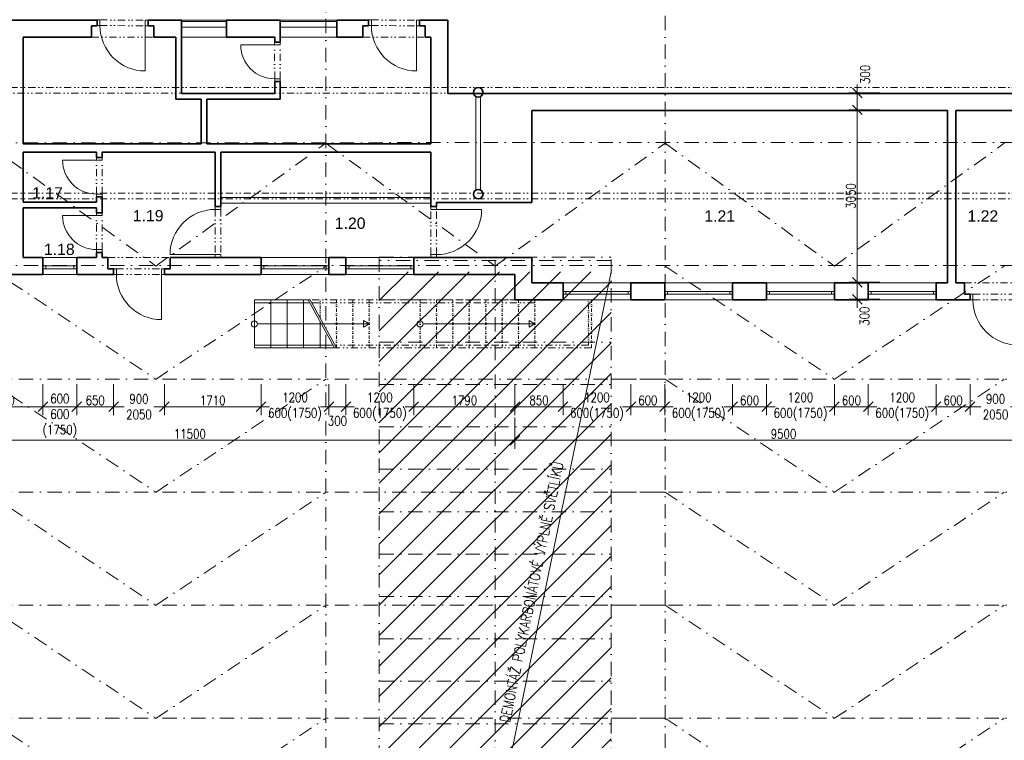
# Model space of a CAD drawing. Header units: millimetres. Extents: x -485339 to 286898, y -1189934 to 1602269.
# Tile 180 of 230: x -67295 to -49880, y -602826 to -590078. Entities that reach past the tile are written whole.
import ezdxf

# ---------------------------------------------------------------- set-up
doc = ezdxf.new("R2010")
doc.units = ezdxf.units.MM
doc.header["$LTSCALE"] = 10
for name, pattern in [('DASHDOT', [25.4, 12.7, -6.35, 0, -6.35]), ('DASHED', [19.05, 12.7, -6.35]), ('DĚLICÍ2', [15.875, 6.35, -3.175, 0, -3.175, 0, -3.175]), ('ČÁRKOVANÁ2', [9.525, 6.35, -3.175])]:
    doc.linetypes.add(name, pattern=pattern)
doc.layers.get('Defpoints').update_dxf_attribs({"lineweight": 0})
for name, color, linetype, lineweight, true_color in [('BOUR_ČÁRY_OBRYS', 7, 'Continuous', 35, 0x4ccd32), ('BOUR_ŠRAFY', 7, 'Continuous', 18, 0x4ccd32), ('BOURÁNÍ_POPIS', 7, 'Continuous', 18, 0x4ccd32)]:
    doc.layers.add(name, color=color, linetype=linetype, lineweight=lineweight, true_color=true_color)
for name, color, linetype, lineweight in [('St__otvory_dveře', 40, 'Continuous', 18), ('St_kóty', 132, 'Continuous', 18), ('St_otvory_okna', 40, 'Continuous', 18), ('St_plocha_místnosti', 250, 'Continuous', 18), ('St_sloupy_konstrukce haly', 5, 'Continuous', 35), ('St_čáry_nad', 250, 'DĚLICÍ2', 18), ('St_čáry_obrys', 5, 'Continuous', 35), ('St_čáry_osy', 250, 'DASHDOT', 18), ('St_čáry_plné', 250, 'Continuous', 18), ('St_čáry_pod', 250, 'ČÁRKOVANÁ2', 18)]:
    doc.layers.add(name, color=color, linetype=linetype, lineweight=lineweight)
doc.styles.add('Andy', font='arial.ttf')
doc.styles.get("Standard").update_dxf_attribs({"font": 'simplex.shx', "width": 0.8})
doc.linetypes.add('ZIGZAG', pattern='A,0.00254,-5.08,[131,ltypeshp.shx,S=5.08,R=0,X=-5.08,Y=0],-10.16,[131,ltypeshp.shx,S=5.08,R=180,X=5.08,Y=0],-5.08', length=20.32254)
doc.dimstyles.new('stavebníM100', dxfattribs={"dimtxt": 165, "dimasz": 170, "dimexe": 150, "dimexo": 100, "dimgap": 30, "dimtad": 1, "dimdec": 0, "dimtxsty": 'Standard', "dimblk": 'OBLIQUE', "dimcen": -2.5, "dimdle": 150, "dimclrd": 256, "dimclre": 256, "dimclrt": 256, "dimadec": 4, "dimazin": 0, "dimtfac": 1, "dimtdec": 0, "dimtmove": 2, "dimatfit": 3, "dimldrblk": 'OBLIQUE', "dimfxl": 400, "dimfxlon": 1, "dimlwd": -1, "dimlwe": -1, "dimarcsym": 0})

# ---------------------------------------------------------------- blocks, each defined once
blk = doc.blocks.new('*U3708')
at = {"layer": 'St_čáry_osy', "ltscale": 2}
blk.add_lwpolyline([(-3000, -1000), (-4, 1000), (3000, -1000)], dxfattribs=at)
blk = doc.blocks.new('*U3707')
at = {"layer": 'St_čáry_osy', "ltscale": 2}
for p in [(60000, 8000), (72000, 8000), (60000, 6000), (72000, 6000), (60000, 4000), (72000, 4000), (60000, 2000), (72000, 2000), (60000, 0), (72000, 0)]:
    blk.add_blockref('*U3708', p, dxfattribs=at)
blk = doc.blocks.new('*U3709')
at = {"layer": 'St_čáry_osy', "ltscale": 2}
for points in [[(-3950, 8000), (9058, 8000)], [(-3950, 6000), (9058, 6000)], [(-3950, 4000), (9058, 4000)], [(-3950, 2000), (9058, 2000)]]:
    blk.add_lwpolyline(points, dxfattribs=at)
blk = doc.blocks.new('*U3710')
at = {"layer": 'St_čáry_osy', "ltscale": 2}
for p in [(60000, 0), (72000, 0)]:
    blk.add_blockref('*U3709', p, dxfattribs=at)
blk = doc.blocks.new('G$C7F8F446A')
at = {"layer": 'St_čáry_plné', "color": 0, "linetype": 'ByBlock', "ltscale": 2}
for p, q in [((20055, 4100), (-55, 4100)), ((-55, 0), (20055, 0))]:
    blk.add_line(p, q, dxfattribs=at)
for points in [[(11805, 4100), (11805, 0)], [(12555, 4100), (12555, 0)], [(13305, 4100), (13305, 0)], [(14055, 4100), (14055, 0)], [(14805, 4100), (14805, 0)], [(15555, 4100), (15555, 0)], [(16305, 4100), (16305, 0)], [(17055, 4100), (17055, 0)], [(17805, 4100), (17805, 0)], [(18555, 4100), (18555, 0)], [(19305, 4100), (19305, 0)], [(20055, 4100), (20055, 0)], [(-55, 2050), (20000, 2050)]]:
    blk.add_lwpolyline(points, dxfattribs=at)
at = {"layer": 'St_čáry_pod', "color": 0, "linetype": 'ByBlock', "ltscale": 2}
blk.add_line((20000, 0), (20000, 4100), dxfattribs=at)
blk = doc.blocks.new('G$C3969F823')
at = {"layer": 'St__otvory_dveře', "ltscale": 2}
for points in [[(-100, -50), (-100, 0), (0, 0), (0, -50)], [(-101, -700), (-101, -650), (-1, -650), (-1, -700)]]:
    blk.add_lwpolyline(points, close=True, dxfattribs=at)
at = {"layer": 'St__otvory_dveře', "linetype": 'DĚLICÍ2', "ltscale": 2}
for points in [[(-100, -50), (-101, -650)], [(0, -50), (-1, -650)]]:
    blk.add_lwpolyline(points, dxfattribs=at)
at = {"layer": 'St__otvory_dveře', "color": 0, "ltscale": 2}
blk.add_lwpolyline([(-101, -650), (-701, -650)], dxfattribs=at)
blk.add_arc((-101, -650), 600, 90, 180, dxfattribs=at)
blk = doc.blocks.new('G$CC1796412')
at = {"layer": 'St__otvory_dveře', "color": 0, "ltscale": 2}
blk.add_lwpolyline([(850, 1), (850, 801)], dxfattribs=at)
at = {"layer": 'St__otvory_dveře', "ltscale": 2}
for points in [[(50, 0), (0, 0), (0, -100), (50, -100)], [(900, 1), (850, 1), (850, -99), (900, -99)]]:
    blk.add_lwpolyline(points, close=True, dxfattribs=at)
at = {"layer": 'St__otvory_dveře', "linetype": 'DĚLICÍ2', "ltscale": 2}
for points in [[(50, 0), (850, 1)], [(50, -100), (850, -99)]]:
    blk.add_lwpolyline(points, dxfattribs=at)
at = {"layer": 'St__otvory_dveře', "color": 0, "ltscale": 2}
blk.add_arc((850, 1), 800, 90, 180, dxfattribs=at)
blk = doc.blocks.new('G$CC101BA37')
at = {"layer": 'St_otvory_okna', "ltscale": 2}
for points in [[(600, 50), (0, 50), (0, 0), (600, 0)], [(0, 50), (50, 50), (50, 0), (0, 0)], [(600, 50), (550, 50), (550, 0), (600, 0)]]:
    blk.add_lwpolyline(points, close=True, dxfattribs=at)
blk = doc.blocks.new('G$C09EC9A76')
at = {"layer": 'St_otvory_okna', "ltscale": 2}
for points in [[(1200, 50), (0, 50), (0, 0), (1200, 0)], [(0, 50), (50, 50), (50, 0), (0, 0)], [(1200, 50), (1150, 50), (1150, 0), (1200, 0)]]:
    blk.add_lwpolyline(points, close=True, dxfattribs=at)
blk = doc.blocks.new('G$CB69B1554')
at = {"layer": 'St_otvory_okna', "ltscale": 2}
for points in [[(58530, -25), (59330, -25)], [(58530, -125), (59330, -125)], [(60280, -25), (61280, -25)], [(60280, -125), (61280, -125)]]:
    blk.add_lwpolyline(points, dxfattribs=at)
at = {"layer": 'St_čáry_nad', "ltscale": 2}
for points in [[(56940, -300), (58040, -300)], [(61740, -300), (62840, -300)], [(57230, -4200), (58330, -4200)], [(72380, -4650), (73480, -4650)], [(64782, -4950), (60805, -4950)], [(64782, -5000), (60833, -5000)], [(65732, -5750), (61245, -5750)], [(65782, -5800), (61272, -5800)]]:
    blk.add_lwpolyline(points, dxfattribs=at)
at = {"layer": 'St_čáry_nad'}
for points in [[(60982, -5272), (60982, -4950)], [(61272, -5800), (61272, -4950)], [(61562, -5800), (61562, -4950)], [(61852, -5800), (61852, -4950)], [(62752, -5800), (62752, -4950)], [(63042, -5800), (63042, -4950)], [(63332, -5800), (63332, -4950)], [(63622, -5800), (63622, -4950)], [(63912, -5800), (63912, -4950)], [(64202, -5800), (64202, -4950)], [(64492, -5800), (64492, -4950)], [(64782, -5800), (64782, -4950)], [(65732, -5750), (65732, -4950)], [(65782, -5800), (65782, -4950)]]:
    blk.add_lwpolyline(points, dxfattribs=at)
at = {"layer": 'St_čáry_obrys', "ltscale": 2}
for points in [[(57040, 0), (52930, 0)], [(57040, -102), (57040, 0)], [(58530, 0), (57940, 0)], [(57940, -100), (57940, 0)], [(58530, -1300), (58530, 0)], [(60280, 0), (59330, 0)], [(59330, -300), (59330, 0)], [(60280, -390), (60280, 0)], [(61840, 0), (61280, 0)], [(61280, -300), (61280, 0)], [(61840, -102), (61840, 0)], [(63240, 0), (62740, 0)], [(63240, -1300), (63240, 0)], [(56940, -100), (57040, -100)], [(56940, -100), (56940, -300)], [(57940, -100), (57940, -2)], [(58040, -100), (57940, -100)], [(58040, -100), (58040, -300)], [(61740, -100), (61740, -300)], [(61740, -100), (61840, -100)], [(62740, -102), (62740, -2)], [(62740, -102), (62740, -2)], [(62840, -100), (62740, -100)], [(62840, -100), (62840, -300)], [(55730, -2190), (55730, -300)], [(56940, -300), (55730, -300)], [(58430, -300), (58040, -300)], [(58430, -1400), (58430, -300)], [(60180, -300), (59330, -300)], [(60180, -390), (60180, -300)], [(61740, -300), (61280, -300)], [(62940, -300), (62840, -300)], [(62940, -2190), (62940, -300)], [(60180, -1300), (60180, -1090)], [(60280, -1400), (60280, -1090)], [(60180, -1300), (58530, -1300)], [(73930, -1300), (63240, -1300)], [(58880, -1400), (58430, -1400)], [(58880, -2190), (58880, -1400)], [(60280, -1400), (58980, -1400)], [(58980, -2190), (58980, -1400)], [(72080, -1600), (64730, -1600)], [(64730, -3230), (64730, -1600)], [(72080, -4650), (72080, -1600)], [(73630, -1600), (72230, -1600)], [(72230, -4650), (72230, -1600)], [(58880, -2190), (55730, -2190)], [(62940, -2190), (58980, -2190)], [(55730, -3220), (55730, -2340)], [(57030, -2340), (55730, -2340)], [(57030, -2430), (57030, -2340)], [(57130, -2430), (57130, -2340)], [(59130, -2340), (57130, -2340)], [(59130, -3300), (59130, -2340)], [(59230, -3300), (59230, -2340)], [(62940, -2340), (59230, -2340)], [(62940, -3300), (62940, -2340)], [(57030, -3220), (57030, -3130)], [(57130, -3410), (57130, -3130)], [(55730, -3220), (57030, -3220)], [(59230, -3300), (59130, -3300)], [(63040, -3300), (62940, -3300)], [(64730, -3230), (63040, -3230)], [(63040, -3300), (63040, -3230)], [(55730, -4200), (55730, -3320)], [(55730, -3320), (57030, -3320)], [(57030, -3410), (57030, -3320)], [(57030, -4200), (57030, -4110)], [(57130, -4200), (57130, -4110)], [(56080, -4200), (55730, -4200)], [(57030, -4200), (56680, -4200)], [(57230, -4200), (57130, -4200)], [(57230, -4400), (57230, -4200)], [(59940, -4200), (58330, -4200)], [(58330, -4400), (58330, -4200)], [(61440, -4200), (61140, -4200)], [(64730, -4200), (62640, -4200)], [(64730, -4200), (64730, -4650)], [(54630, -4500), (56080, -4500)], [(56680, -4500), (57330, -4500)], [(57230, -4400), (57330, -4400)], [(57330, -4500), (57330, -4400)], [(58230, -4500), (58230, -4400)], [(58330, -4400), (58230, -4400)], [(58230, -4500), (59940, -4500)], [(61140, -4500), (61440, -4500)], [(62640, -4500), (64430, -4500)], [(64430, -4500), (64430, -4950)], [(65280, -4650), (64730, -4650)], [(65280, -4950), (65280, -4650)], [(67080, -4650), (66480, -4650)], [(66480, -4950), (66480, -4650)], [(67080, -4950), (67080, -4650)], [(68880, -4650), (68280, -4650)], [(68280, -4950), (68280, -4650)], [(68880, -4950), (68880, -4650)], [(70680, -4650), (70080, -4650)], [(70080, -4950), (70080, -4650)], [(70680, -4950), (70680, -4650)], [(72080, -4650), (71880, -4650)], [(71880, -4950), (71880, -4650)], [(72380, -4650), (72230, -4650)], [(72380, -4850), (72380, -4650)], [(72380, -4850), (72480, -4850)], [(72480, -4950), (72480, -4850)], [(65280, -4950), (64430, -4950)], [(67080, -4950), (66480, -4950)], [(68880, -4950), (68280, -4950)], [(70680, -4950), (70080, -4950)], [(72480, -4950), (71880, -4950)]]:
    blk.add_lwpolyline(points, dxfattribs=at)
at = {"layer": 'St_čáry_obrys'}
for points in [[(60180, -390), (60280, -390)], [(60180, -1090), (60280, -1090)], [(57030, -2430), (57130, -2430)], [(57030, -3130), (57130, -3130)], [(57030, -3410), (57130, -3410)], [(57030, -4110), (57130, -4110)], [(56080, -4200), (56080, -4500)], [(56680, -4200), (56680, -4500)], [(59940, -4200), (59940, -4500)], [(61140, -4200), (61140, -4500)], [(61440, -4200), (61440, -4500)], [(62640, -4200), (62640, -4500)]]:
    blk.add_lwpolyline(points, dxfattribs=at)
at = {"layer": 'St_čáry_plné'}
for p, q in [((56080, -4200), (56680, -4200)), ((59940, -4200), (61140, -4200)), ((61440, -4200), (62640, -4200)), ((56080, -4500), (56680, -4500)), ((59940, -4500), (61140, -4500)), ((61440, -4500), (62640, -4500)), ((65280, -4650), (66480, -4650)), ((67080, -4650), (68280, -4650)), ((68880, -4650), (70080, -4650)), ((70680, -4650), (71880, -4650)), ((65280, -4950), (66480, -4950)), ((67080, -4950), (68280, -4950)), ((68880, -4950), (70080, -4950)), ((70680, -4950), (71880, -4950))]:
    blk.add_line(p, q, dxfattribs=at)
at = {"layer": 'St_čáry_plné', "ltscale": 2}
for points in [[(58530, 0), (59330, 0)], [(60280, 0), (61280, 0)], [(59330, -300), (58530, -300)], [(61280, -300), (60280, -300)], [(59877, -5375), (61852, -5375)], [(62807, -5375), (64782, -5375)]]:
    blk.add_lwpolyline(points, dxfattribs=at)
at = {"layer": 'St_čáry_plné'}
for points in [[(62940, -3140), (59230, -3140)], [(62940, -3240), (59230, -3240)], [(60805, -4950), (59822, -4950)], [(59822, -5800), (59822, -4950)], [(60799, -5000), (59822, -5000)], [(60112, -5800), (60112, -4950)], [(60402, -5800), (60402, -4950)], [(60692, -5800), (60692, -4950)], [(60771, -4950), (61238, -5800)], [(60805, -4950), (61272, -5800)], [(60982, -5800), (60982, -5334)], [(61210, -5750), (59822, -5750)], [(61272, -5800), (59822, -5800)]]:
    blk.add_lwpolyline(points, dxfattribs=at)
at = {"layer": 'St_čáry_plné', "ltscale": 2}
for points in [[(61852, -5375), (61751, -5434), (61751, -5316)], [(64782, -5375), (64681, -5434), (64681, -5316)]]:
    blk.add_lwpolyline(points, close=True, dxfattribs=at)
for centre in [(59822, -5375), (62752, -5375)]:
    blk.add_circle(centre, 54.6, dxfattribs=at)
at = {"layer": 'St__otvory_dveře', "xscale": -1}
for name, p, rotation in [('G$CC1796412', (57040, -99), 180), ('G$CC1796412', (61840, -99), 180), ('G$C3969F823', (60280, -1090), 180), ('G$C3969F823', (57130, -3130), 180), ('G$CC1796412', (59130, -3300), 89.9999999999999), ('G$CC1796412', (63040, -4200), 269.9999999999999), ('G$C3969F823', (57130, -4110), 180), ('G$CC1796412', (57330, -4499), 180), ('G$CC1796412', (72480, -4949), 180)]:
    blk.add_blockref(name, p, dxfattribs=dict(at, rotation=rotation))
at = {"layer": 'St_otvory_okna', "ltscale": 2}
for name, p in [('G$CC101BA37', (56080, -4400)), ('G$C09EC9A76', (59940, -4400)), ('G$C09EC9A76', (61440, -4400)), ('G$C09EC9A76', (65280, -4850)), ('G$C09EC9A76', (67080, -4850)), ('G$C09EC9A76', (68880, -4850)), ('G$C09EC9A76', (70680, -4850))]:
    blk.add_blockref(name, p, dxfattribs=at)
blk = doc.blocks.new('G$CD8A98CDB')
at = {"layer": 'St_sloupy_konstrukce haly', "color": 250, "lineweight": 18, "ltscale": 2}
for points in [[(-825, 0), (825, 0)], [(-825, -80), (825, -80)]]:
    blk.add_lwpolyline(points, dxfattribs=at)
at = {"layer": 'St_sloupy_konstrukce haly', "ltscale": 2}
for centre in [(-900, -40), (900, -40)]:
    blk.add_circle(centre, 85, dxfattribs=at)
blk = doc.blocks.new('_OBLIQUE')
at = {"color": 0, "linetype": 'ByBlock'}
blk.add_line((-0.5, -0.5), (0.5, 0.5), dxfattribs=at)
blk = doc.blocks.new('*D4131')
at = {"layer": 'Defpoints', "color": 0}
for p in [(-43625, -567764), (-40393, -567764), (-59739, -616900)]:
    blk.add_point(p, dxfattribs=at)
at = {"layer": 'St_kóty'}
for p, q in [((-40393, -617050), (-40393, -567614)), ((-40793, -567764), (-40243, -567764)), ((-40793, -616900), (-40243, -616900))]:
    blk.add_line(p, q, dxfattribs=at)
at = {"layer": 'St_kóty', "linetype": 'ByBlock', "xscale": 170, "yscale": 170, "zscale": 170}
for p, rotation in [((-40393, -567764), 90), ((-40393, -616900), 270)]:
    blk.add_blockref('_OBLIQUE', p, dxfattribs=dict(at, rotation=rotation))
at = {"layer": 'St_kóty', "insert": (-40506, -592332), "char_height": 165, "attachment_point": 5, "rotation": 90}
blk.add_mtext('49136', dxfattribs=at)
blk = doc.blocks.new('*D4143')
at = {"layer": 'Defpoints', "color": 0}
for p in [(-43625, -567764), (-59725, -635319), (-38949, -635319)]:
    blk.add_point(p, dxfattribs=at)
at = {"layer": 'St_kóty'}
for p, q in [((-38949, -567614), (-38949, -635469)), ((-39349, -567764), (-38799, -567764)), ((-39349, -635319), (-38799, -635319))]:
    blk.add_line(p, q, dxfattribs=at)
at = {"layer": 'St_kóty', "linetype": 'ByBlock', "xscale": 170, "yscale": 170, "zscale": 170}
for p, rotation in [((-38949, -567764), 90), ((-38949, -635319), 270)]:
    blk.add_blockref('_OBLIQUE', p, dxfattribs=dict(at, rotation=rotation))
at = {"layer": 'St_kóty', "insert": (-39061, -601542), "char_height": 165, "attachment_point": 5, "rotation": 90}
blk.add_mtext('67555', dxfattribs=at)
blk = doc.blocks.new('*D4264')
at = {"layer": 'Defpoints', "color": 0}
for p in [(-68335, -593979), (-66885, -593979), (-66885, -596924)]:
    blk.add_point(p, dxfattribs=at)
at = {"layer": 'St_kóty'}
for p, q in [((-68335, -596524), (-68335, -597074)), ((-66885, -596524), (-66885, -597074)), ((-68485, -596924), (-66735, -596924))]:
    blk.add_line(p, q, dxfattribs=at)
at = {"layer": 'St_kóty', "linetype": 'ByBlock', "xscale": 170, "yscale": 170, "zscale": 170, "rotation": 180}
blk.add_blockref('_OBLIQUE', (-68335, -596924), dxfattribs=at)
at = {"layer": 'St_kóty', "linetype": 'ByBlock', "xscale": 170, "yscale": 170, "zscale": 170}
blk.add_blockref('_OBLIQUE', (-66885, -596924), dxfattribs=at)
at = {"layer": 'St_kóty', "insert": (-67610, -596812), "char_height": 165, "attachment_point": 5}
blk.add_mtext('1450', dxfattribs=at)
blk = doc.blocks.new('*D4265')
at = {"layer": 'Defpoints', "color": 0}
for p in [(-66885, -593979), (-66285, -593979), (-66285, -596924)]:
    blk.add_point(p, dxfattribs=at)
at = {"layer": 'St_kóty'}
for p, q in [((-66885, -596524), (-66885, -597074)), ((-66285, -596524), (-66285, -597074)), ((-67035, -596924), (-66135, -596924))]:
    blk.add_line(p, q, dxfattribs=at)
at = {"layer": 'St_kóty', "insert": (-66585, -597083), "char_height": 165, "attachment_point": 5}
blk.add_mtext('600\\P600\\P(1750)', dxfattribs=at)
blk = doc.blocks.new('*D4266')
at = {"layer": 'Defpoints', "color": 0}
for p in [(-66285, -593979), (-65635, -593978), (-65635, -596924)]:
    blk.add_point(p, dxfattribs=at)
at = {"layer": 'St_kóty'}
for p, q in [((-66285, -596524), (-66285, -597074)), ((-65635, -596524), (-65635, -597074)), ((-66435, -596924), (-65485, -596924))]:
    blk.add_line(p, q, dxfattribs=at)
at = {"layer": 'St_kóty', "linetype": 'ByBlock', "xscale": 170, "yscale": 170, "zscale": 170, "rotation": 180}
blk.add_blockref('_OBLIQUE', (-66285, -596924), dxfattribs=at)
at = {"layer": 'St_kóty', "linetype": 'ByBlock', "xscale": 170, "yscale": 170, "zscale": 170}
blk.add_blockref('_OBLIQUE', (-65635, -596924), dxfattribs=at)
at = {"layer": 'St_kóty', "insert": (-65960, -596812), "char_height": 165, "attachment_point": 5}
blk.add_mtext('650', dxfattribs=at)
blk = doc.blocks.new('*D4267')
at = {"layer": 'Defpoints', "color": 0}
for p in [(-65635, -593978), (-64735, -593978), (-64735, -596924)]:
    blk.add_point(p, dxfattribs=at)
at = {"layer": 'St_kóty'}
for p, q in [((-65635, -596524), (-65635, -597074)), ((-64735, -596524), (-64735, -597074)), ((-65785, -596924), (-65447, -596924)), ((-64585, -596924), (-64922, -596924))]:
    blk.add_line(p, q, dxfattribs=at)
at = {"layer": 'St_kóty', "linetype": 'ByBlock', "xscale": 170, "yscale": 170, "zscale": 170, "rotation": 180}
blk.add_blockref('_OBLIQUE', (-65635, -596924), dxfattribs=at)
at = {"layer": 'St_kóty', "linetype": 'ByBlock', "xscale": 170, "yscale": 170, "zscale": 170}
blk.add_blockref('_OBLIQUE', (-64735, -596924), dxfattribs=at)
at = {"layer": 'St_kóty', "insert": (-65185, -596924), "char_height": 165, "attachment_point": 5}
blk.add_mtext('900\\P2050', dxfattribs=at)
blk = doc.blocks.new('*D4268')
at = {"layer": 'Defpoints', "color": 0}
for p in [(-64735, -593978), (-63025, -593979), (-63025, -596924)]:
    blk.add_point(p, dxfattribs=at)
at = {"layer": 'St_kóty'}
for p, q in [((-64735, -596524), (-64735, -597074)), ((-63025, -596524), (-63025, -597074)), ((-64885, -596924), (-62875, -596924))]:
    blk.add_line(p, q, dxfattribs=at)
at = {"layer": 'St_kóty', "linetype": 'ByBlock', "xscale": 170, "yscale": 170, "zscale": 170, "rotation": 180}
blk.add_blockref('_OBLIQUE', (-64735, -596924), dxfattribs=at)
at = {"layer": 'St_kóty', "linetype": 'ByBlock', "xscale": 170, "yscale": 170, "zscale": 170}
blk.add_blockref('_OBLIQUE', (-63025, -596924), dxfattribs=at)
at = {"layer": 'St_kóty', "insert": (-63880, -596812), "char_height": 165, "attachment_point": 5}
blk.add_mtext('1710', dxfattribs=at)
blk = doc.blocks.new('*D4269')
at = {"layer": 'Defpoints', "color": 0}
for p in [(-63025, -593979), (-61825, -593979), (-61825, -596924)]:
    blk.add_point(p, dxfattribs=at)
at = {"layer": 'St_kóty'}
for p, q in [((-63025, -596524), (-63025, -597074)), ((-61825, -596524), (-61825, -597074)), ((-63175, -596924), (-62948, -596924)), ((-61675, -596924), (-61901, -596924))]:
    blk.add_line(p, q, dxfattribs=at)
at = {"layer": 'St_kóty', "linetype": 'ByBlock', "xscale": 170, "yscale": 170, "zscale": 170, "rotation": 180}
blk.add_blockref('_OBLIQUE', (-63025, -596924), dxfattribs=at)
at = {"layer": 'St_kóty', "linetype": 'ByBlock', "xscale": 170, "yscale": 170, "zscale": 170}
blk.add_blockref('_OBLIQUE', (-61825, -596924), dxfattribs=at)
at = {"layer": 'St_kóty', "insert": (-62425, -596924), "char_height": 165, "attachment_point": 5}
blk.add_mtext('1200\\P600(1750)', dxfattribs=at)
blk = doc.blocks.new('*D4270')
at = {"layer": 'Defpoints', "color": 0}
for p in [(-61825, -593979), (-61525, -593979), (-61525, -596924)]:
    blk.add_point(p, dxfattribs=at)
at = {"layer": 'St_kóty'}
for p, q in [((-61825, -596524), (-61825, -597074)), ((-61525, -596524), (-61525, -597074)), ((-61975, -596924), (-61375, -596924))]:
    blk.add_line(p, q, dxfattribs=at)
at = {"layer": 'St_kóty', "linetype": 'ByBlock', "xscale": 170, "yscale": 170, "zscale": 170, "rotation": 180}
blk.add_blockref('_OBLIQUE', (-61825, -596924), dxfattribs=at)
at = {"layer": 'St_kóty', "linetype": 'ByBlock', "xscale": 170, "yscale": 170, "zscale": 170}
blk.add_blockref('_OBLIQUE', (-61525, -596924), dxfattribs=at)
at = {"layer": 'St_kóty', "insert": (-61675, -597177), "char_height": 165, "attachment_point": 5}
blk.add_mtext('300', dxfattribs=at)
blk = doc.blocks.new('*D4271')
at = {"layer": 'Defpoints', "color": 0}
for p in [(-61525, -593979), (-60325, -593979), (-60325, -596924)]:
    blk.add_point(p, dxfattribs=at)
at = {"layer": 'St_kóty'}
for p, q in [((-61525, -596524), (-61525, -597074)), ((-60325, -596524), (-60325, -597074)), ((-61675, -596924), (-61448, -596924)), ((-60175, -596924), (-60401, -596924))]:
    blk.add_line(p, q, dxfattribs=at)
at = {"layer": 'St_kóty', "linetype": 'ByBlock', "xscale": 170, "yscale": 170, "zscale": 170, "rotation": 180}
blk.add_blockref('_OBLIQUE', (-61525, -596924), dxfattribs=at)
at = {"layer": 'St_kóty', "linetype": 'ByBlock', "xscale": 170, "yscale": 170, "zscale": 170}
blk.add_blockref('_OBLIQUE', (-60325, -596924), dxfattribs=at)
at = {"layer": 'St_kóty', "insert": (-60925, -596924), "char_height": 165, "attachment_point": 5}
blk.add_mtext('1200\\P600(1750)', dxfattribs=at)
blk = doc.blocks.new('*D4272')
at = {"layer": 'Defpoints', "color": 0}
for p in [(-60325, -593979), (-58535, -594428), (-58535, -596924)]:
    blk.add_point(p, dxfattribs=at)
at = {"layer": 'St_kóty'}
for p, q in [((-60325, -596524), (-60325, -597074)), ((-58535, -596524), (-58535, -597074)), ((-60475, -596924), (-58385, -596924))]:
    blk.add_line(p, q, dxfattribs=at)
at = {"layer": 'St_kóty', "linetype": 'ByBlock', "xscale": 170, "yscale": 170, "zscale": 170, "rotation": 180}
blk.add_blockref('_OBLIQUE', (-60325, -596924), dxfattribs=at)
at = {"layer": 'St_kóty', "linetype": 'ByBlock', "xscale": 170, "yscale": 170, "zscale": 170}
blk.add_blockref('_OBLIQUE', (-58535, -596924), dxfattribs=at)
at = {"layer": 'St_kóty', "insert": (-59430, -596812), "char_height": 165, "attachment_point": 5}
blk.add_mtext('1790', dxfattribs=at)
blk = doc.blocks.new('*D4273')
at = {"layer": 'Defpoints', "color": 0}
for p in [(-58535, -594428), (-57685, -594428), (-57685, -596924)]:
    blk.add_point(p, dxfattribs=at)
at = {"layer": 'St_kóty'}
for p, q in [((-58535, -596524), (-58535, -597074)), ((-57685, -596524), (-57685, -597074)), ((-58685, -596924), (-57535, -596924))]:
    blk.add_line(p, q, dxfattribs=at)
at = {"layer": 'St_kóty', "linetype": 'ByBlock', "xscale": 170, "yscale": 170, "zscale": 170, "rotation": 180}
blk.add_blockref('_OBLIQUE', (-58535, -596924), dxfattribs=at)
at = {"layer": 'St_kóty', "linetype": 'ByBlock', "xscale": 170, "yscale": 170, "zscale": 170}
blk.add_blockref('_OBLIQUE', (-57685, -596924), dxfattribs=at)
at = {"layer": 'St_kóty', "insert": (-58110, -596812), "char_height": 165, "attachment_point": 5}
blk.add_mtext('850', dxfattribs=at)
blk = doc.blocks.new('*D4274')
at = {"layer": 'Defpoints', "color": 0}
for p in [(-57685, -594428), (-56485, -594428), (-56485, -596924)]:
    blk.add_point(p, dxfattribs=at)
at = {"layer": 'St_kóty'}
for p, q in [((-57685, -596524), (-57685, -597074)), ((-56485, -596524), (-56485, -597074)), ((-57835, -596924), (-57608, -596924)), ((-56335, -596924), (-56561, -596924))]:
    blk.add_line(p, q, dxfattribs=at)
at = {"layer": 'St_kóty', "linetype": 'ByBlock', "xscale": 170, "yscale": 170, "zscale": 170, "rotation": 180}
blk.add_blockref('_OBLIQUE', (-57685, -596924), dxfattribs=at)
at = {"layer": 'St_kóty', "linetype": 'ByBlock', "xscale": 170, "yscale": 170, "zscale": 170}
blk.add_blockref('_OBLIQUE', (-56485, -596924), dxfattribs=at)
at = {"layer": 'St_kóty', "insert": (-57085, -596924), "char_height": 165, "attachment_point": 5}
blk.add_mtext('1200\\P600(1750)', dxfattribs=at)
blk = doc.blocks.new('*D4277')
at = {"layer": 'Defpoints', "color": 0}
for p in [(-54685, -594429), (-54085, -594429), (-54085, -596924)]:
    blk.add_point(p, dxfattribs=at)
at = {"layer": 'St_kóty'}
for p, q in [((-54685, -596524), (-54685, -597074)), ((-54085, -596524), (-54085, -597074)), ((-54835, -596924), (-53935, -596924))]:
    blk.add_line(p, q, dxfattribs=at)
at = {"layer": 'St_kóty', "linetype": 'ByBlock', "xscale": 170, "yscale": 170, "zscale": 170, "rotation": 180}
blk.add_blockref('_OBLIQUE', (-54685, -596924), dxfattribs=at)
at = {"layer": 'St_kóty', "linetype": 'ByBlock', "xscale": 170, "yscale": 170, "zscale": 170}
blk.add_blockref('_OBLIQUE', (-54085, -596924), dxfattribs=at)
at = {"layer": 'St_kóty', "insert": (-54385, -596812), "char_height": 165, "attachment_point": 5}
blk.add_mtext('600', dxfattribs=at)
blk = doc.blocks.new('*D4278')
at = {"layer": 'Defpoints', "color": 0}
for p in [(-54085, -594429), (-52885, -594429), (-52885, -596924)]:
    blk.add_point(p, dxfattribs=at)
at = {"layer": 'St_kóty'}
for p, q in [((-54085, -596524), (-54085, -597074)), ((-52885, -596524), (-52885, -597074)), ((-54235, -596924), (-54008, -596924)), ((-52735, -596924), (-52961, -596924))]:
    blk.add_line(p, q, dxfattribs=at)
at = {"layer": 'St_kóty', "linetype": 'ByBlock', "xscale": 170, "yscale": 170, "zscale": 170, "rotation": 180}
blk.add_blockref('_OBLIQUE', (-54085, -596924), dxfattribs=at)
at = {"layer": 'St_kóty', "linetype": 'ByBlock', "xscale": 170, "yscale": 170, "zscale": 170}
blk.add_blockref('_OBLIQUE', (-52885, -596924), dxfattribs=at)
at = {"layer": 'St_kóty', "insert": (-53485, -596924), "char_height": 165, "attachment_point": 5}
blk.add_mtext('1200\\P600(1750)', dxfattribs=at)
blk = doc.blocks.new('*D4279')
at = {"layer": 'Defpoints', "color": 0}
for p in [(-52885, -594429), (-52285, -594429), (-52285, -596924)]:
    blk.add_point(p, dxfattribs=at)
at = {"layer": 'St_kóty'}
for p, q in [((-52885, -596524), (-52885, -597074)), ((-52285, -596524), (-52285, -597074)), ((-53035, -596924), (-52135, -596924))]:
    blk.add_line(p, q, dxfattribs=at)
at = {"layer": 'St_kóty', "linetype": 'ByBlock', "xscale": 170, "yscale": 170, "zscale": 170, "rotation": 180}
blk.add_blockref('_OBLIQUE', (-52885, -596924), dxfattribs=at)
at = {"layer": 'St_kóty', "linetype": 'ByBlock', "xscale": 170, "yscale": 170, "zscale": 170}
blk.add_blockref('_OBLIQUE', (-52285, -596924), dxfattribs=at)
at = {"layer": 'St_kóty', "insert": (-52585, -596812), "char_height": 165, "attachment_point": 5}
blk.add_mtext('600', dxfattribs=at)
blk = doc.blocks.new('*D4280')
at = {"layer": 'Defpoints', "color": 0}
for p in [(-52285, -594429), (-51085, -594429), (-51085, -596924)]:
    blk.add_point(p, dxfattribs=at)
at = {"layer": 'St_kóty'}
for p, q in [((-52285, -596524), (-52285, -597074)), ((-51085, -596524), (-51085, -597074)), ((-52435, -596924), (-52208, -596924)), ((-50935, -596924), (-51161, -596924))]:
    blk.add_line(p, q, dxfattribs=at)
at = {"layer": 'St_kóty', "linetype": 'ByBlock', "xscale": 170, "yscale": 170, "zscale": 170, "rotation": 180}
blk.add_blockref('_OBLIQUE', (-52285, -596924), dxfattribs=at)
at = {"layer": 'St_kóty', "linetype": 'ByBlock', "xscale": 170, "yscale": 170, "zscale": 170}
blk.add_blockref('_OBLIQUE', (-51085, -596924), dxfattribs=at)
at = {"layer": 'St_kóty', "insert": (-51685, -596924), "char_height": 165, "attachment_point": 5}
blk.add_mtext('1200\\P600(1750)', dxfattribs=at)
blk = doc.blocks.new('*D4281')
at = {"layer": 'Defpoints', "color": 0}
for p in [(-51085, -594429), (-50485, -594429), (-50485, -596924)]:
    blk.add_point(p, dxfattribs=at)
at = {"layer": 'St_kóty'}
for p, q in [((-51085, -596524), (-51085, -597074)), ((-50485, -596524), (-50485, -597074)), ((-51235, -596924), (-50335, -596924))]:
    blk.add_line(p, q, dxfattribs=at)
at = {"layer": 'St_kóty', "linetype": 'ByBlock', "xscale": 170, "yscale": 170, "zscale": 170, "rotation": 180}
blk.add_blockref('_OBLIQUE', (-51085, -596924), dxfattribs=at)
at = {"layer": 'St_kóty', "linetype": 'ByBlock', "xscale": 170, "yscale": 170, "zscale": 170}
blk.add_blockref('_OBLIQUE', (-50485, -596924), dxfattribs=at)
at = {"layer": 'St_kóty', "insert": (-50785, -596812), "char_height": 165, "attachment_point": 5}
blk.add_mtext('600', dxfattribs=at)
blk = doc.blocks.new('*D4282')
at = {"layer": 'Defpoints', "color": 0}
for p in [(-50485, -594429), (-49585, -594429), (-49585, -596924)]:
    blk.add_point(p, dxfattribs=at)
at = {"layer": 'St_kóty'}
for p, q in [((-50485, -596524), (-50485, -597074)), ((-49585, -596524), (-49585, -597074)), ((-50635, -596924), (-50297, -596924)), ((-49435, -596924), (-49772, -596924))]:
    blk.add_line(p, q, dxfattribs=at)
at = {"layer": 'St_kóty', "linetype": 'ByBlock', "xscale": 170, "yscale": 170, "zscale": 170, "rotation": 180}
blk.add_blockref('_OBLIQUE', (-50485, -596924), dxfattribs=at)
at = {"layer": 'St_kóty', "linetype": 'ByBlock', "xscale": 170, "yscale": 170, "zscale": 170}
blk.add_blockref('_OBLIQUE', (-49585, -596924), dxfattribs=at)
at = {"layer": 'St_kóty', "insert": (-50035, -596924), "char_height": 165, "attachment_point": 5}
blk.add_mtext('900\\P2050', dxfattribs=at)
blk = doc.blocks.new('*D4291')
at = {"layer": 'Defpoints', "color": 0}
for p in [(-70035, -594573), (-58535, -595023), (-58535, -597518)]:
    blk.add_point(p, dxfattribs=at)
at = {"layer": 'St_kóty'}
for p, q in [((-70035, -597118), (-70035, -597668)), ((-58535, -597118), (-58535, -597668)), ((-70185, -597518), (-58385, -597518))]:
    blk.add_line(p, q, dxfattribs=at)
at = {"layer": 'St_kóty', "linetype": 'ByBlock', "xscale": 170, "yscale": 170, "zscale": 170, "rotation": 180}
blk.add_blockref('_OBLIQUE', (-70035, -597518), dxfattribs=at)
at = {"layer": 'St_kóty', "linetype": 'ByBlock', "xscale": 170, "yscale": 170, "zscale": 170}
blk.add_blockref('_OBLIQUE', (-58535, -597518), dxfattribs=at)
at = {"layer": 'St_kóty', "insert": (-64285, -597406), "char_height": 165, "attachment_point": 5}
blk.add_mtext('11500', dxfattribs=at)
blk = doc.blocks.new('*D4292')
at = {"layer": 'Defpoints', "color": 0}
for p in [(-58535, -595023), (-49035, -595023), (-49035, -597518)]:
    blk.add_point(p, dxfattribs=at)
at = {"layer": 'St_kóty'}
for p, q in [((-58535, -597118), (-58535, -597668)), ((-49035, -597118), (-49035, -597668)), ((-58685, -597518), (-48885, -597518))]:
    blk.add_line(p, q, dxfattribs=at)
at = {"layer": 'St_kóty', "linetype": 'ByBlock', "xscale": 170, "yscale": 170, "zscale": 170, "rotation": 180}
blk.add_blockref('_OBLIQUE', (-58535, -597518), dxfattribs=at)
at = {"layer": 'St_kóty', "linetype": 'ByBlock', "xscale": 170, "yscale": 170, "zscale": 170}
blk.add_blockref('_OBLIQUE', (-49035, -597518), dxfattribs=at)
at = {"layer": 'St_kóty', "insert": (-53785, -597406), "char_height": 165, "attachment_point": 5}
blk.add_mtext('9500', dxfattribs=at)
blk = doc.blocks.new('*D4297')
at = {"layer": 'Defpoints', "color": 0}
for p in [(-55885, -594873), (-56485, -595023), (-55885, -596924)]:
    blk.add_point(p, dxfattribs=at)
at = {"layer": 'St_kóty'}
for p, q in [((-56485, -596524), (-56485, -597074)), ((-55885, -596524), (-55885, -597074)), ((-56635, -596924), (-55735, -596924))]:
    blk.add_line(p, q, dxfattribs=at)
at = {"layer": 'St_kóty', "linetype": 'ByBlock', "xscale": 170, "yscale": 170, "zscale": 170, "rotation": 180}
blk.add_blockref('_OBLIQUE', (-56485, -596924), dxfattribs=at)
at = {"layer": 'St_kóty', "linetype": 'ByBlock', "xscale": 170, "yscale": 170, "zscale": 170}
blk.add_blockref('_OBLIQUE', (-55885, -596924), dxfattribs=at)
at = {"layer": 'St_kóty', "insert": (-56185, -596812), "char_height": 165, "attachment_point": 5}
blk.add_mtext('600', dxfattribs=at)
blk = doc.blocks.new('*D4298')
at = {"layer": 'Defpoints', "color": 0}
for p in [(-55885, -594873), (-54685, -594723), (-54685, -596924)]:
    blk.add_point(p, dxfattribs=at)
at = {"layer": 'St_kóty'}
for p, q in [((-55885, -596524), (-55885, -597074)), ((-54685, -596524), (-54685, -597074)), ((-56035, -596924), (-55808, -596924)), ((-54535, -596924), (-54761, -596924))]:
    blk.add_line(p, q, dxfattribs=at)
at = {"layer": 'St_kóty', "linetype": 'ByBlock', "xscale": 170, "yscale": 170, "zscale": 170, "rotation": 180}
blk.add_blockref('_OBLIQUE', (-55885, -596924), dxfattribs=at)
at = {"layer": 'St_kóty', "linetype": 'ByBlock', "xscale": 170, "yscale": 170, "zscale": 170}
blk.add_blockref('_OBLIQUE', (-54685, -596924), dxfattribs=at)
at = {"layer": 'St_kóty', "insert": (-55285, -596924), "char_height": 165, "attachment_point": 5}
blk.add_mtext('1200\\P600(1750)', dxfattribs=at)
blk = doc.blocks.new('*D4306')
at = {"layer": 'Defpoints', "color": 0}
for p in [(-49035, -586840), (-59725, -589060), (-49035, -590360)]:
    blk.add_point(p, dxfattribs=at)
at = {"layer": 'St_kóty'}
for p, q in [((-59725, -587240), (-59725, -586690)), ((-49035, -587240), (-49035, -586690)), ((-59875, -586840), (-48885, -586840))]:
    blk.add_line(p, q, dxfattribs=at)
at = {"layer": 'St_kóty', "linetype": 'ByBlock', "xscale": 170, "yscale": 170, "zscale": 170, "rotation": 180}
blk.add_blockref('_OBLIQUE', (-59725, -586840), dxfattribs=at)
at = {"layer": 'St_kóty', "linetype": 'ByBlock', "xscale": 170, "yscale": 170, "zscale": 170}
blk.add_blockref('_OBLIQUE', (-49035, -586840), dxfattribs=at)
at = {"layer": 'St_kóty', "insert": (-54380, -586727), "char_height": 165, "attachment_point": 5}
blk.add_mtext('10690', dxfattribs=at)
blk = doc.blocks.new('*D4336')
at = {"layer": 'Defpoints', "color": 0}
for p in [(-49035, -587390), (-59725, -590072), (-49035, -591373)]:
    blk.add_point(p, dxfattribs=at)
at = {"layer": 'St_kóty'}
for p, q in [((-59875, -587390), (-48885, -587390)), ((-59725, -587790), (-59725, -587240)), ((-49035, -587790), (-49035, -587240))]:
    blk.add_line(p, q, dxfattribs=at)
at = {"layer": 'St_kóty', "linetype": 'ByBlock', "xscale": 170, "yscale": 170, "zscale": 170, "rotation": 180}
blk.add_blockref('_OBLIQUE', (-59725, -587390), dxfattribs=at)
at = {"layer": 'St_kóty', "linetype": 'ByBlock', "xscale": 170, "yscale": 170, "zscale": 170}
blk.add_blockref('_OBLIQUE', (-49035, -587390), dxfattribs=at)
at = {"layer": 'St_kóty', "insert": (-54380, -587277), "char_height": 165, "attachment_point": 5}
blk.add_mtext('10690', dxfattribs=at)
blk = doc.blocks.new('*D4340')
at = {"layer": 'Defpoints', "color": 0}
for p in [(-52481, -594723), (-51085, -594723), (-51085, -595023)]:
    blk.add_point(p, dxfattribs=at)
at = {"layer": 'St_kóty'}
for p, q in [((-52481, -595173), (-52481, -594573)), ((-52081, -594723), (-52631, -594723)), ((-52081, -595023), (-52631, -595023))]:
    blk.add_line(p, q, dxfattribs=at)
at = {"layer": 'St_kóty', "linetype": 'ByBlock', "xscale": 170, "yscale": 170, "zscale": 170}
for p, rotation in [((-52481, -594723), 90), ((-52481, -595023), 270)]:
    blk.add_blockref('_OBLIQUE', p, dxfattribs=dict(at, rotation=rotation))
at = {"layer": 'St_kóty', "insert": (-52353, -595323), "char_height": 165, "attachment_point": 5, "rotation": 90}
blk.add_mtext('300', dxfattribs=at)
blk = doc.blocks.new('*D4341')
at = {"layer": 'Defpoints', "color": 0}
for p in [(-52481, -591673), (-50885, -591673), (-51085, -594723)]:
    blk.add_point(p, dxfattribs=at)
at = {"layer": 'St_kóty'}
for p, q in [((-52481, -594873), (-52481, -591523)), ((-52081, -591673), (-52631, -591673)), ((-52081, -594723), (-52631, -594723))]:
    blk.add_line(p, q, dxfattribs=at)
at = {"layer": 'St_kóty', "linetype": 'ByBlock', "xscale": 170, "yscale": 170, "zscale": 170}
for p, rotation in [((-52481, -591673), 90), ((-52481, -594723), 270)]:
    blk.add_blockref('_OBLIQUE', p, dxfattribs=dict(at, rotation=rotation))
at = {"layer": 'St_kóty', "insert": (-52594, -593198), "char_height": 165, "attachment_point": 5, "rotation": 90}
blk.add_mtext('3050', dxfattribs=at)
blk = doc.blocks.new('*D4342')
at = {"layer": 'Defpoints', "color": 0}
for p in [(-52481, -591373), (-50885, -591373), (-50885, -591673)]:
    blk.add_point(p, dxfattribs=at)
at = {"layer": 'St_kóty'}
for p, q in [((-52481, -591823), (-52481, -591223)), ((-52081, -591373), (-52631, -591373)), ((-52081, -591673), (-52631, -591673))]:
    blk.add_line(p, q, dxfattribs=at)
at = {"layer": 'St_kóty', "linetype": 'ByBlock', "xscale": 170, "yscale": 170, "zscale": 170}
for p, rotation in [((-52481, -591373), 90), ((-52481, -591673), 270)]:
    blk.add_blockref('_OBLIQUE', p, dxfattribs=dict(at, rotation=rotation))
at = {"layer": 'St_kóty', "insert": (-52340, -591047), "char_height": 165, "attachment_point": 5, "rotation": 90}
blk.add_mtext('300', dxfattribs=at)

msp = doc.modelspace()

# ---------------------------------------------------------------- hatches: boundary and pattern name
at = {"layer": 'BOUR_ŠRAFY', "linetype": 'DASHED'}
h = msp.add_hatch(dxfattribs=at)
h.set_pattern_fill('ANSI31', color=256, scale=120)
h.set_pattern_definition([(45, (12000, 0), (-269.40768, 269.40768), [])])
h.paths.add_polyline_path([(-60934.2, -614336.7), (-56834.2, -614336.7), (-56834.2, -594536.7), (-60934.2, -594536.7)])

# ---------------------------------------------------------------- linework, layer by layer
at = {"layer": 'BOURÁNÍ_POPIS'}
msp.add_lwpolyline([(-56834.2, -594536.7), (-60934.2, -614336.7)], dxfattribs=at)
at = {"layer": 'St_čáry_nad', "ltscale": 2}
for points in [[(-43825.2, -591279.2), (-139879.9, -591279.2)], [(-46557.7, -591379.2), (-139879.9, -591379.2)], [(-43825.2, -593149.2), (-139879.9, -593149.2)], [(-43825.2, -593249.2), (-139879.9, -593249.2)]]:
    msp.add_lwpolyline(points, dxfattribs=at)
at = {"layer": 'St_čáry_osy', "ltscale": 2}
for points in [[(-61879.9, -615724.2), (-61879.9, -567627.2)], [(-55879.9, -616684.8), (-55879.9, -567627.2)], [(-139879.9, -592264.2), (-43825.2, -592251.4)], [(-67879.9, -592264.2), (-64884.2, -594436.7), (-61879.9, -592264.2)], [(-61879.9, -592264.2), (-58884.2, -594436.7), (-55879.9, -592264.2)], [(-55879.9, -592264.2), (-52884.2, -594436.7), (-49879.9, -592264.2)], [(-139879.9, -594436.7), (-43825.2, -594423.9)]]:
    msp.add_lwpolyline(points, dxfattribs=at)

# ---------------------------------------------------------------- block references
at = {"layer": 'BOUR_ČÁRY_OBRYS', "linetype": 'ZIGZAG', "lineweight": 35, "ltscale": 0.5}
msp.add_blockref('G$CB69B1554', (-122964.9, -590084.6), dxfattribs=at)
at = {"layer": 'St_sloupy_konstrukce haly', "ltscale": 2, "rotation": 90}
msp.add_blockref('G$CD8A98CDB', (-59224.9, -592264.2), dxfattribs=at)
at = {"layer": 'St_čáry_osy', "ltscale": 2, "rotation": 90}
msp.add_blockref('G$C7F8F446A', (-56834.2, -614336.7), dxfattribs=at)
at = {"layer": 'St_čáry_osy', "ltscale": 2, "xscale": -1, "rotation": 180}
msp.add_blockref('*U3707', (-124879.9, -595436.7), dxfattribs=at)
at = {"layer": 'St_čáry_osy', "ltscale": 2}
msp.add_blockref('*U3710', (-124884.2, -604436.7), dxfattribs=at)

# ---------------------------------------------------------------- texts
at = {"layer": 'BOURÁNÍ_POPIS', "width": 0.8}
msp.add_text('DEMONTÁŽ POLYKARBONÁTOVÉ VÝPLNĚ SVĚTLÍKŮ', height=180, rotation=78.30106, dxfattribs=at).set_placement((-58628.1, -602524.8))
at = {"layer": 'St_plocha_místnosti', "ltscale": 2, "style": 'Andy'}
for s, p in [('1.17', (-67074.1, -593241.3)), ('1.19', (-65294.7, -593645.7)), ('1.21', (-55186, -593650.8)), ('1.22', (-50531.3, -593650.8)), ('1.20', (-61721.7, -593778.3)), ('1.18', (-66866.2, -594240.6))]:
    msp.add_text(s, height=200, dxfattribs=at).set_placement(p)

# ---------------------------------------------------------------- dimensions: what is measured, and where the dimension line sits
at = {"layer": 'St_kóty'}
for base, p1, p2, picture, middle in [((-40393.4, -567764.4), (-59739.4, -616900.1), (-43625.2, -567764.4), '*D4131', (-40505.9, -592332.3)), ((-38948.9, -635319.2), (-43625.2, -567764.4), (-59724.9, -635319.2), '*D4143', (-39061.4, -601541.8)), ((-52481.4, -591672.8), (-51084.9, -594722.8), (-50884.9, -591672.8), '*D4341', (-52593.9, -593197.8))]:
    dim = msp.add_linear_dim(base=base, p1=p1, p2=p2, angle=90, dimstyle='stavebníM100', dxfattribs=at)
    dim.commit()
    dim.dimension.update_dxf_attribs({"geometry": picture, "text_midpoint": middle})
for base, p1, p2, picture, middle in [((-49034.9, -586839.6), (-59724.9, -589060.3), (-49034.9, -590360.3), '*D4306', (-54379.9, -586727.1)), ((-49034.9, -587389.6), (-59724.9, -590072), (-49034.9, -591372.8), '*D4336', (-54379.9, -587277.1)), ((-66884.9, -596924.5), (-68334.9, -593978.9), (-66884.9, -593978.9), '*D4264', (-67609.9, -596812)), ((-65634.9, -596924.5), (-66284.9, -593978.9), (-65634.9, -593978.1), '*D4266', (-65959.9, -596812)), ((-63024.9, -596924.5), (-64734.9, -593978.1), (-63024.9, -593978.9), '*D4268', (-63879.9, -596812)), ((-58534.9, -596924.5), (-60324.9, -593978.9), (-58534.9, -594428.4), '*D4272', (-59429.9, -596812)), ((-57684.9, -596924.5), (-58534.9, -594428.4), (-57684.9, -594428.4), '*D4273', (-58109.9, -596812)), ((-54084.9, -596924.5), (-54684.9, -594428.9), (-54084.9, -594428.9), '*D4277', (-54384.9, -596812)), ((-52284.9, -596924.5), (-52884.9, -594428.9), (-52284.9, -594428.9), '*D4279', (-52584.9, -596812)), ((-50484.9, -596924.5), (-51084.9, -594428.9), (-50484.9, -594428.9), '*D4281', (-50784.9, -596812)), ((-58534.9, -597518.4), (-70034.9, -594572.8), (-58534.9, -595022.8), '*D4291', (-64284.9, -597405.9)), ((-55884.9, -596924.5), (-56484.9, -595022.8), (-55884.9, -594872.8), '*D4297', (-56184.9, -596812)), ((-49034.9, -597518.4), (-58534.9, -595022.8), (-49034.9, -595022.8), '*D4292', (-53784.9, -597405.9))]:
    dim = msp.add_linear_dim(base=base, p1=p1, p2=p2, dimstyle='stavebníM100', dxfattribs=at)
    dim.commit()
    dim.dimension.update_dxf_attribs({"geometry": picture, "text_midpoint": middle})
for base, p1, p2, picture, middle in [((-52481.4, -591372.8), (-50884.9, -591672.8), (-50884.9, -591372.8), '*D4342', (-52340.1, -591046.6)), ((-52481.4, -594722.8), (-51084.9, -595022.8), (-51084.9, -594722.8), '*D4340', (-52353, -595323.3))]:
    dim = msp.add_linear_dim(base=base, p1=p1, p2=p2, angle=90, dimstyle='stavebníM100', dxfattribs=at)
    dim.commit()
    dim.dimension.update_dxf_attribs({"geometry": picture, "text_midpoint": middle, "dimtype": 160})
for base, p1, p2, text, picture, middle in [((-66284.9, -596924.5), (-66884.9, -593978.9), (-66284.9, -593978.9), '<>\\P600\\P(1750)', '*D4265', (-66584.9, -597083.1)), ((-64734.9, -596924.5), (-65634.9, -593978.1), (-64734.9, -593978.1), '<>\\P2050', '*D4267', (-65184.9, -596924.5)), ((-61824.9, -596924.5), (-63024.9, -593978.9), (-61824.9, -593978.9), '<>\\P600(1750)', '*D4269', (-62424.9, -596924.5)), ((-60324.9, -596924.5), (-61524.9, -593978.9), (-60324.9, -593978.9), '<>\\P600(1750)', '*D4271', (-60924.9, -596924.5)), ((-56484.9, -596924.5), (-57684.9, -594428.4), (-56484.9, -594428.4), '<>\\P600(1750)', '*D4274', (-57084.9, -596924.5)), ((-52884.9, -596924.5), (-54084.9, -594428.9), (-52884.9, -594428.9), '<>\\P600(1750)', '*D4278', (-53484.9, -596924.5)), ((-51084.9, -596924.5), (-52284.9, -594428.9), (-51084.9, -594428.9), '<>\\P600(1750)', '*D4280', (-51684.9, -596924.5)), ((-49584.9, -596924.5), (-50484.9, -594428.9), (-49584.9, -594428.9), '<>\\P2050', '*D4282', (-50034.9, -596924.5)), ((-54684.9, -596924.5), (-55884.9, -594872.8), (-54684.9, -594722.8), '<>\\P600(1750)', '*D4298', (-55284.9, -596924.5))]:
    dim = msp.add_linear_dim(base=base, p1=p1, p2=p2, text=text, dimstyle='stavebníM100', override={"dimtxsty": 'Standard'}, dxfattribs=at)
    dim.commit()
    dim.dimension.update_dxf_attribs({"geometry": picture, "text_midpoint": middle, "dimtype": 160})
dim = msp.add_linear_dim(base=(-61524.9, -596924.5), p1=(-61824.9, -593978.9), p2=(-61524.9, -593978.9), dimstyle='stavebníM100', dxfattribs=at)
dim.commit()
dim.dimension.update_dxf_attribs({"geometry": '*D4270', "text_midpoint": (-61674.9, -597177.1), "dimtype": 160})

doc.saveas('drawing.dxf')
